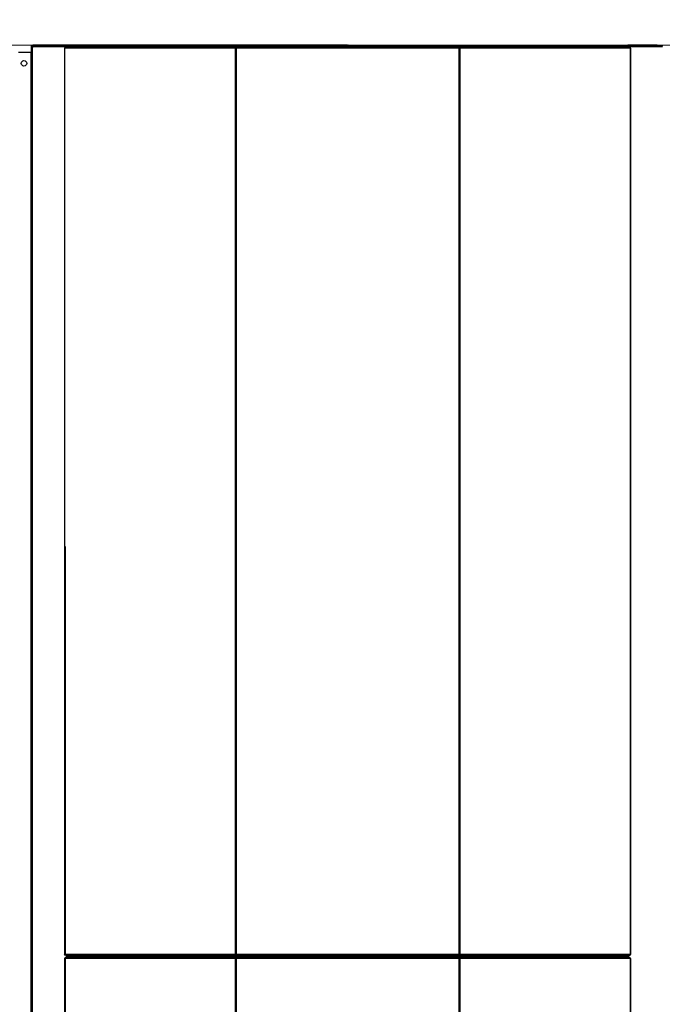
# Model space of a CAD drawing. Header units: millimetres. Extents: x 178516 to 426772, y -178579 to -115871.
# Tile 165 of 256: x 316270 to 316973, y -132529 to -131452. Entities that reach past the tile are written whole.
import ezdxf
from ezdxf import colors
from ezdxf.entities.mleader import LeaderData, LeaderLine
from ezdxf.math import Vec2, Vec3

# ---------------------------------------------------------------- set-up
doc = ezdxf.new("R2010")
doc.units = ezdxf.units.MM
doc.header["$MEASUREMENT"] = 0
doc.layers.get('0').update_dxf_attribs({"color": 252, "lineweight": 5})
doc.layers.add('IS_centrale', color=7, linetype='Continuous', lineweight=13)
doc.layers.add('IS_opisy', color=7, linetype='Continuous', lineweight=35)
doc.styles.add('WE11', font='simplex.shx', dxfattribs={"width": 0.7})

# ---------------------------------------------------------------- blocks, each defined once
blk = doc.blocks.new('VVS030s_P3_w_t')
at = {"color": 0, "lineweight": -3}
for p, q in [((-37, 8), (-37, 1736)), ((-35.5, 8), (-35.5, 1736)), ((-35, 1733.8), (-35, 2.2)), ((0, 999.5), (0, 1732.5)), ((0.4, 999.5), (0.4, 1732.5)), ((186.6, 999.5), (186.6, 1732.5)), ((187.6, 999.5), (187.6, 1732.5)), ((431.4, 999.5), (431.4, 1732.5)), ((432.4, 999.5), (432.4, 1732.5)), ((618.6, 999.5), (618.6, 1732.5)), ((619, 999.5), (619, 1732.5)), ((0, 999.5), (0.4, 999.5)), ((0, 994.5), (0.4, 994.5)), ((0, 3.5), (0, 994.5)), ((186.6, 999.5), (0.4, 999.5)), ((0.4, 994.5), (186.6, 994.5)), ((0.4, 548.5), (0.4, 994.5)), ((187.6, 998), (1.5, 998)), ((1.5, 996), (187.6, 996)), ((187.6, 999.5), (186.6, 999.5)), ((186.6, 994.5), (187.6, 994.5)), ((186.6, 3.5), (186.6, 994.5)), ((431.4, 999.5), (187.6, 999.5)), ((187.6, 998), (187.6, 999.5)), ((431.4, 998), (187.6, 998)), ((187.6, 996), (431.4, 996)), ((187.6, 996), (187.6, 994.5)), ((187.6, 994.5), (431.4, 994.5)), ((187.6, 3.5), (187.6, 994.5)), ((309.5, 998), (309.5, 996)), ((309.5, 998), (309.5, 996)), ((432.4, 999.5), (431.4, 999.5)), ((431.4, 998), (431.4, 999.5)), ((617.5, 998), (431.4, 998)), ((431.4, 996), (617.5, 996)), ((431.4, 996), (431.4, 994.5)), ((431.4, 994.5), (432.4, 994.5)), ((431.4, 3.5), (431.4, 994.5)), ((618.6, 999.5), (432.4, 999.5)), ((432.4, 994.5), (618.6, 994.5)), ((432.4, 3.5), (432.4, 994.5)), ((619, 999.5), (618.6, 999.5)), ((619, 994.5), (618.6, 994.5)), ((618.6, 3.5), (618.6, 994.5)), ((619, 3.5), (619, 994.5)), ((-37, 8), (-50.5, 8)), ((-35.5, 8), (-37, 8)), ((-36.5, 0), (-36.5, 8)), ((-36.5, 0), (-35.5, 0)), ((-35.5, 0), (-35.5, 8)), ((308.8, 1), (-34.9, 1)), ((-34.9, 0), (-34.9, 1)), ((308.8, 0), (-34.9, 0)), ((-34.3, 1.5), (-13, 1.5)), ((2.7, 0), (-29.3, 0)), ((-13, 1.5), (308.1, 1.5)), ((0, 3.5), (0.4, 3.5)), ((186.6, 3.5), (0.4, 3.5)), ((187.6, 2), (1.5, 2)), ((187.6, 3.5), (186.6, 3.5)), ((431.4, 3.5), (187.6, 3.5)), ((187.6, 2), (187.6, 3.5)), ((431.4, 2), (187.6, 2)), ((308, 1.1), (308, 1.1)), ((308.2, 1.5), (308.1, 1.5)), ((308.8, 0), (308.8, 1)), ((309.2, 1), (308.8, 1)), ((309.2, 0), (308.8, 0)), ((309.2, 0), (309.2, 1)), ((310.2, 1), (309.8, 1)), ((309.8, 0), (309.8, 1)), ((310.2, 0), (309.8, 0)), ((310.2, 1), (653.9, 1)), ((310.2, 0), (310.2, 1)), ((310.2, 0), (653.9, 0)), ((310.8, 1.5), (310.9, 1.5)), ((310.9, 1.5), (632, 1.5)), ((311, 1.1), (311, 1.1)), ((432.4, 3.5), (431.4, 3.5)), ((431.4, 2), (431.4, 3.5)), ((617.5, 2), (431.4, 2)), ((618.6, 3.5), (432.4, 3.5)), ((648.3, 0), (616.3, 0)), ((619, 3.5), (618.6, 3.5)), ((632, 1.5), (653.3, 1.5)), ((653.9, 0), (653.9, 1))]:
    blk.add_line(p, q, dxfattribs=at)
for centre, major_axis, ratio, start_param, end_param in [((1.5, 999.5), (1.06, 1.06), 1, 2.356194, 3.926991), ((1.5, 994.5), (-1.06, 1.06), 1, -0.785398, 0.785398), ((1.5, 994.5), (0, 1.5), 0.707107, 0, 1.570796), ((187.6, 994.5), (0, 1.5), 0.707107, 0, 1.570796), ((431.4, 999.5), (0, 1.5), 0.707107, 3.141593, 4.712389), ((617.5, 999.5), (1.06, 1.06), 1, 3.926991, 5.497787), ((617.5, 999.5), (0, 1.5), 0.707107, 3.141593, 4.712389), ((617.5, 994.5), (-1.06, 1.06), 1, 3.926991, 5.497787), ((-35.6, 0.9), (0, 1.5), 0.999848, -1.128002, -0.44807), ((1.5, 3.5), (1.06, 1.06), 1, 2.356194, 3.926991), ((309.5, 0.9), (0, 1.5), 0.999848, 0.705094, 1.128002), ((309.5, 0.9), (0, 1.5), 0.999848, 0.705094, 1.128002), ((309.5, 0.9), (0, 1.5), 0.999848, -1.128002, -0.705467), ((309.5, 0.9), (0, 1.5), 0.999848, -1.128002, -0.705467), ((431.4, 3.5), (0, 1.5), 0.707107, 3.141593, 4.712389), ((617.5, 3.5), (-1.06, 1.06), 1, 2.356194, 3.926991), ((617.5, 3.5), (0, 1.5), 0.707107, 3.141593, 4.712389), ((654.6, 0.9), (0, 1.5), 0.999848, 0.44807, 1.128002)]:
    blk.add_ellipse(centre, major_axis=major_axis, ratio=ratio, start_param=start_param, end_param=end_param, dxfattribs=at)
at = {"color": 0, "lineweight": -3, "extrusion": (0, 0, -1)}
for centre, major_axis, ratio, start_param, end_param in [((1.5, 999.5), (0, 1.5), 0.707107, 3.141593, 4.712389), ((187.6, 999.5), (0, 1.5), 0.707107, 3.141593, 4.712389), ((431.4, 994.5), (0, 1.5), 0.707107, 0, 1.570796), ((617.5, 994.5), (0, 1.5), 0.707107, 0, 1.570796), ((-44.5, 20), (-2.12, 2.12), 1, 5.497787, 11.780972), ((1.5, 3.5), (0, 1.5), 0.707107, 3.141593, 4.712389), ((187.6, 3.5), (0, 1.5), 0.707107, 3.141593, 4.712389)]:
    blk.add_ellipse(centre, major_axis=major_axis, ratio=ratio, start_param=start_param, end_param=end_param, dxfattribs=at)
at = {"color": 0, "lineweight": -3}
for points in [[(-35.4, 2.4), (-35.4, 2.4), (-35.4, 2.4), (-35.4, 2.3), (-35.5, 2.3), (-35.5, 2.3), (-35.5, 2.2), (-35.5, 2.2)], [(-35, 2.2), (-35, 2.2), (-35, 2.2), (-35, 2.2)], [(-34.3, 1.5), (-34.3, 1.5), (-34.3, 1.5), (-34.3, 1.5)], [(308.1, 1.5), (308.1, 1.5), (308.1, 1.4), (308, 1.3), (308, 1.3), (308, 1.2), (308, 1.2), (308, 1.1)], [(308, 1.1), (308, 1.1), (308, 1.1), (308, 1.1)], [(311, 1.1), (311, 1.2), (311, 1.2), (311, 1.3), (311, 1.3), (310.9, 1.4), (310.9, 1.5), (310.9, 1.5)], [(311, 1.1), (311, 1.1), (311, 1.1), (311, 1.1)], [(653.3, 1.5), (653.3, 1.5), (653.3, 1.5), (653.3, 1.5)]]:
    blk.add_open_spline(points, degree=3, dxfattribs=at)
for points, knots in [([(-35, 2.2), (-35.1, 2.2), (-35.2, 2.3), (-35.4, 2.3), (-35.4, 2.3), (-35.5, 2.3)], [0.0132935, 0.0132935, 0.0132935, 0.0132935, 0.0909091, 0.1818182, 0.2124985, 0.2124985, 0.2124985, 0.2124985]), ([(-35, 2.2), (-35, 2.2), (-35.1, 2.3), (-35.2, 2.3), (-35.2, 2.3), (-35.3, 2.4), (-35.3, 2.4), (-35.4, 2.4)], [0.0105717, 0.0105717, 0.0105717, 0.0105717, 0.1, 0.2, 0.3, 0.4, 0.5, 0.5, 0.5, 0.5]), ([(-34.1, 1.2), (-34.1, 1.2), (-34.1, 1.2), (-34.2, 1.3), (-34.2, 1.3), (-34.2, 1.4), (-34.3, 1.5), (-34.3, 1.5)], [0.5174699, 0.5174699, 0.5174699, 0.5174699, 0.6, 0.7, 0.8, 0.9, 0.9840714, 0.9840714, 0.9840714, 0.9840714]), ([(-34.3, 1.5), (-34.3, 1.5), (-34.3, 1.5), (-34.3, 1.4), (-34.2, 1.4), (-34.2, 1.4)], [0.000012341, 0.000012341, 0.000012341, 0.000012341, 0.000555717, 0.000555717, 0.001013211, 0.001013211, 0.001013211, 0.001013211]), ([(-34.3, 1), (-34.3, 1), (-34.2, 1), (-34.2, 1), (-34.2, 1.1), (-34.1, 1.1), (-34.1, 1.1), (-34.1, 1.2), (-34.1, 1.2)], [0, 0, 0, 0, 0.1, 0.2, 0.3, 0.4, 0.5, 0.5174699, 0.5174699, 0.5174699, 0.5174699]), ([(-34.2, 1), (-34.2, 1.1), (-34.2, 1.1), (-34.2, 1.2), (-34.2, 1.4), (-34.2, 1.4)], [0.8020253, 0.8020253, 0.8020253, 0.8020253, 0.8181818, 0.9090909, 0.9501587, 0.9501587, 0.9501587, 0.9501587]), ([(308, 1.1), (308, 1.1), (308, 1.1), (308, 1.1), (308, 1), (308.1, 1), (308.1, 1), (308.1, 1)], [0.0330184, 0.0330184, 0.0330184, 0.0330184, 0.2, 0.4, 0.6, 0.8, 1, 1, 1, 1]), ([(308.2, 1.5), (308.1, 1.4), (308.1, 1.3), (308.1, 1.1), (308.1, 1), (308.1, 1)], [0, 0, 0, 0, 0.1666667, 0.3333333, 0.4219779, 0.4219779, 0.4219779, 0.4219779]), ([(310.9, 1), (310.9, 1), (310.9, 1.1), (310.9, 1.3), (310.9, 1.4), (310.8, 1.5)], [0.5780211, 0.5780211, 0.5780211, 0.5780211, 0.6666667, 0.8333333, 1, 1, 1, 1]), ([(310.9, 1), (310.9, 1), (310.9, 1), (311, 1), (311, 1.1), (311, 1.1), (311, 1.1), (311, 1.1)], [0, 0, 0, 0, 0.2, 0.4, 0.6, 0.8, 0.9669816, 0.9669816, 0.9669816, 0.9669816]), ([(653.3, 1.5), (653.3, 1.5), (653.2, 1.4), (653.2, 1.3), (653.2, 1.3), (653.1, 1.2), (653.1, 1.2), (653.1, 1.2)], [0.0159286, 0.0159286, 0.0159286, 0.0159286, 0.1, 0.2, 0.3, 0.4, 0.4825301, 0.4825301, 0.4825301, 0.4825301]), ([(653.1, 1.2), (653.1, 1.2), (653.1, 1.1), (653.1, 1.1), (653.2, 1.1), (653.2, 1), (653.2, 1), (653.3, 1), (653.3, 1)], [0.4825301, 0.4825301, 0.4825301, 0.4825301, 0.5, 0.6, 0.7, 0.8, 0.9, 1, 1, 1, 1]), ([(653.2, 1.4), (653.2, 1.4), (653.3, 1.4), (653.3, 1.5), (653.3, 1.5), (653.3, 1.5)], [0.000100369, 0.000100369, 0.000100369, 0.000100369, 0.00055624, 0.00055624, 0.001100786, 0.001100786, 0.001100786, 0.001100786]), ([(653.2, 1.4), (653.2, 1.4), (653.2, 1.2), (653.2, 1.1), (653.2, 1.1), (653.2, 1)], [0.0498412, 0.0498412, 0.0498412, 0.0498412, 0.0909091, 0.1818182, 0.1979736, 0.1979736, 0.1979736, 0.1979736])]:
    blk.add_open_spline(points, degree=3, knots=knots, dxfattribs=at)
blk = doc.blocks.new('A$C680519BF')
blk.add_line((-2483, 89.5), (-657, 89.5))
blk.add_blockref('VVS030s_P3_w_t', (-1881, 89.5))

msp = doc.modelspace()

# ---------------------------------------------------------------- block references
at = {"layer": 'IS_centrale', "xscale": -1, "rotation": 180}
msp.add_blockref('A$C680519BF', (318199.8, -131390.2), dxfattribs=at)

# ---------------------------------------------------------------- leaders
at = {"layer": 'IS_opisy', "ltscale": 5}
ml = msp.add_multileader_mtext('Standard', dxfattribs=at)
ml.set_content('{\\fArial|b0|i0|c238|p34;Zamontować tłumik akustyczny}', color=256, style='WE11')
ml.set_leader_properties(color=256)
ml.build(insert=Vec2(0, 0))
ml.multileader.update_dxf_attribs({"text_left_attachment_type": 2, "text_right_attachment_type": 2, "dogleg_length": 500, "arrow_head_size": 0})
ctx = ml.context
ctx.base_point, ctx.char_height, ctx.arrow_head_size, ctx.landing_gap_size, ctx.plane_origin = Vec3(316033.1, -128558.2), 168, 0, 84, Vec3(344042.9, -129085)
ctx.left_attachment, ctx.right_attachment = 2, 2
notes = []
notes.append((ctx, [(0, (1, 1, 0), (318949.2, -128558.2), (-1, 0), 479.5, [(0, [(318972.8, -131971.2)], 0, [])])]))
ctx.mtext.insert, ctx.mtext.width, ctx.mtext.defined_height, ctx.mtext.flow_direction = Vec3(316117.1, -128449.1), 3785.852, 1430.6, 5
for ctx, leaders in notes:
    for number, flags, end, landing, length, lines in leaders:
        leader = LeaderData()
        leader.index, (leader.has_last_leader_line, leader.has_dogleg_vector, leader.attachment_direction) = number, flags
        leader.last_leader_point, leader.dogleg_vector, leader.dogleg_length = Vec3(end), Vec3(landing), length
        for number, points, colour, breaks in lines:
            line = LeaderLine()
            line.index, line.vertices, line.color, line.breaks = number, Vec3.list(points), colors.encode_raw_color(colour), breaks
            leader.lines.append(line)
        ctx.leaders.append(leader)

doc.saveas('drawing.dxf')
